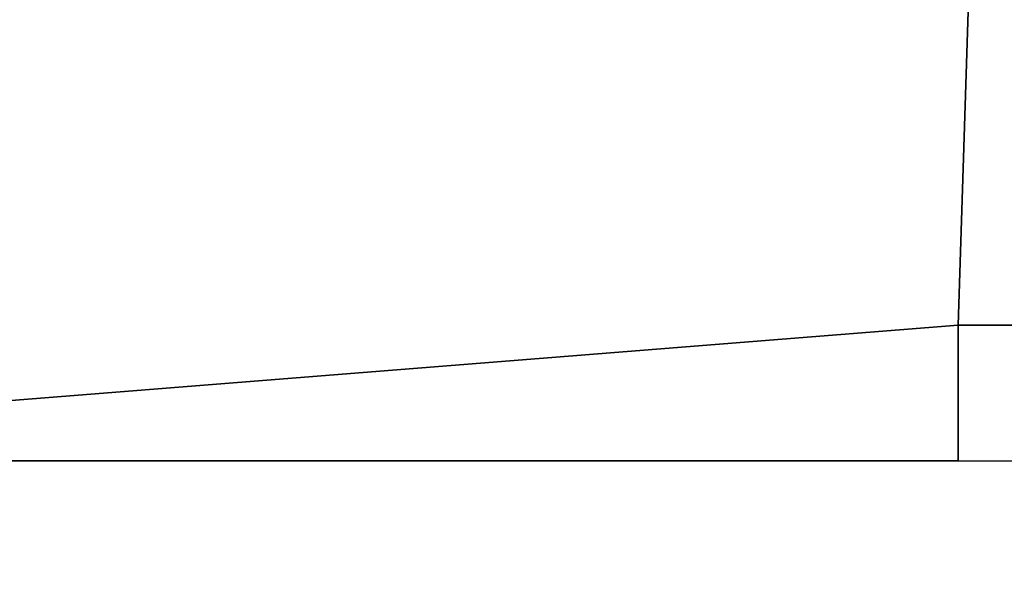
# Model space of a CAD drawing. Extents: x 22936 to 50368, y -4877 to 31080.
# Tile 155 of 256: x 43575 to 44119, y 1550 to 1863. Entities that reach past the tile are written whole.
import ezdxf

# ---------------------------------------------------------------- set-up
doc = ezdxf.new("R2010")
doc.units = 0
doc.layers.add('08_AMENAGEMENTS_EXTERIEURS', color=253, linetype='CONTINUOUS')

# ---------------------------------------------------------------- blocks, each defined once
blk = doc.blocks.new('GROUPER_100')
at = {"layer": '08_AMENAGEMENTS_EXTERIEURS'}
for p, q in [((957.25, 75), (997.25, 75)), ((957.25, 0), (957.25, 75)), ((15.82, 0), (957.25, 0))]:
    blk.add_line(p, q, dxfattribs=at)
mesh = blk.add_polyface(dxfattribs=at)
corners = [(997.25, 1328), (15.82, 0), (0, 1328), (957.25, 75), (997.25, 75), (957.25, 0)]
mesh.append_faces([[corners[k] for k in face] for face in [(0, 1, 2), (3, 0, 4)]], dxfattribs={"vtx0": -1})
mesh.append_faces([[corners[k] for k in face] for face in [(1, 0, 3)]], dxfattribs={"vtx0": -1, "vtx1": -1, "vtx2": -1})
mesh.append_faces([[corners[k] for k in face] for face in [(5, 1, 3)]], dxfattribs={"vtx1": -1})
blk = doc.blocks.new('GROUPER_17')
at = {"layer": '08_AMENAGEMENTS_EXTERIEURS'}
blk.add_line((-3553.28, 0), (1845, 0), dxfattribs=at)
mesh = blk.add_polyface(dxfattribs=at)
corners = [(1845, 0), (-3553.28, -95.86), (-3553.28, 0), (-3532.78, -1816.16), (722.14, -694.7), (567.57, -806.46), (434, -942.64), (325.25, -1099.34), (244.41, -1272.11), (193.79, -1456.02), (174.84, -1645.82), (893.31, -610.54), (1076.21, -556.38), (1155.38, -537.12), (1232.99, -512.33), (1308.66, -482.14), (1382.02, -446.69), (1452.7, -406.15), (1520.35, -360.74), (1584.63, -310.68), (1645.22, -256.21), (1701.82, -197.6), (1754.16, -135.16), (1801.96, -69.18), (308.78, -2196.56), (412.78, -2356.46), (233.16, -2021.44), (188.09, -1836.1)]
mesh.append_faces([[corners[k] for k in face] for face in [(0, 1, 2), (22, 0, 23), (3, 24, 25)]], dxfattribs={"vtx0": -1})
mesh.append_faces([[corners[k] for k in face] for face in [(1, 0, 3), (4, 0, 11), (11, 0, 12), (12, 0, 13), (13, 0, 14), (14, 0, 15), (15, 0, 16), (16, 0, 17), (17, 0, 18), (18, 0, 19), (19, 0, 20), (20, 0, 21), (21, 0, 22), (24, 3, 26), (26, 3, 27), (27, 3, 10)]], dxfattribs={"vtx0": -1, "vtx1": -1})
mesh.append_faces([[corners[k] for k in face] for face in [(3, 0, 4)]], dxfattribs={"vtx0": -1, "vtx1": -1, "vtx2": -1})
mesh.append_faces([[corners[k] for k in face] for face in [(3, 4, 5), (3, 5, 6), (3, 6, 7), (3, 7, 8), (3, 8, 9), (3, 9, 10)]], dxfattribs={"vtx0": -1, "vtx2": -1})

msp = doc.modelspace()

# ---------------------------------------------------------------- block references
at = {"layer": '08_AMENAGEMENTS_EXTERIEURS', "color": 54}
for name, p in [('GROUPER_17', (46706.19, 1619.93)), ('GROUPER_100', (43135.95, 1619.93))]:
    msp.add_blockref(name, p, dxfattribs=at)

doc.saveas('drawing.dxf')
